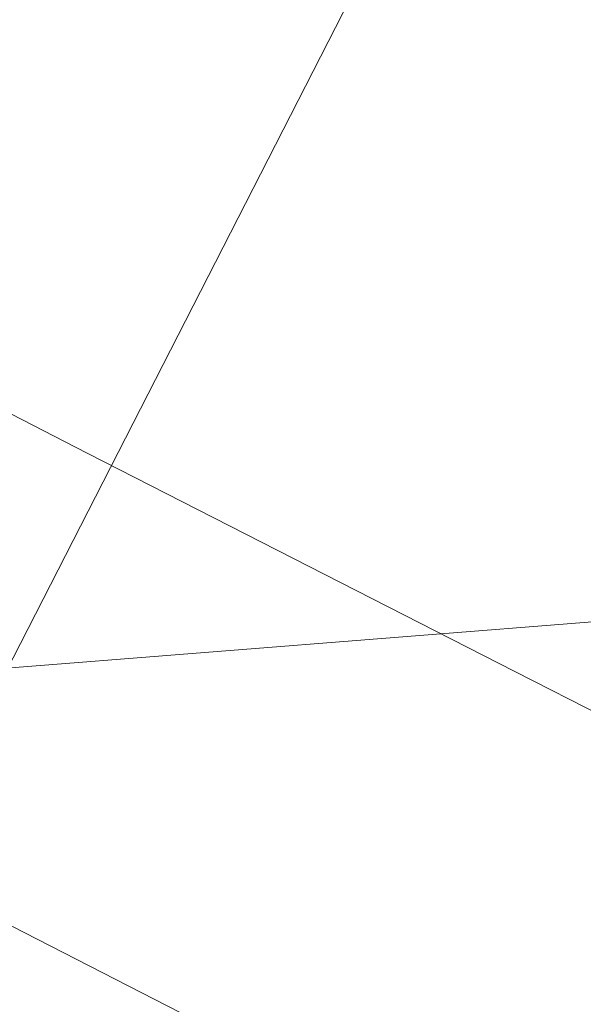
# Model space of a CAD drawing. Extents: x 5459245 to 5462690, y 5971016 to 5972523.
# Tile 103 of 198: x 5462452.231 to 5462452.395, y 5972211.534 to 5972211.821. Entities that reach past the tile are written whole.
import ezdxf

# ---------------------------------------------------------------- set-up
doc = ezdxf.new("R2010")
doc.units = 0
doc.layers.add('A_MAŁA ARCHITEKTURA', color=195, linetype='CONTINUOUS', lineweight=9)
doc.layers.add('ADT CCTV', color=102, linetype='CONTINUOUS')

# ---------------------------------------------------------------- blocks, each defined once
blk = doc.blocks.new('A$C43995eb0')
at = {"layer": 'A_MAŁA ARCHITEKTURA', "linetype": 'Continuous'}
for p, q in [((3380.14, 1209.52), (3380.14, 390.59)), ((3380.14, 390.59), (3380.14, 250.43)), ((3513.14, 250.43), (3513.14, 390.59)), ((3380.14, 250.43), (3380.14, 221.75))]:
    blk.add_line(p, q, dxfattribs=at)
at = {"layer": 'A_MAŁA ARCHITEKTURA'}
blk.add_line((3092.12, 258.38), (3692.12, 258.38), dxfattribs=at)
blk = doc.blocks.new('A770198')
at = {"layer": 'ADT CCTV', "color": 140, "lineweight": 9}
blk.add_line((10.95893, 34.68235), (10.94106, 3.38664), dxfattribs=at)
blk = doc.blocks.new('G$CFAE608CC')
at = {"layer": 'ADT CCTV', "rotation": 90}
blk.add_blockref('A770198', (38.08383, 0), dxfattribs=at)

msp = doc.modelspace()

# ---------------------------------------------------------------- block references
at = {"layer": 'A_MAŁA ARCHITEKTURA', "xscale": 0.001, "yscale": 0.001, "zscale": 0.001, "rotation": 242.9301705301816}
msp.add_blockref('A$C43995eb0', (5462453.5658, 5972214.81866), dxfattribs=at)
at = {"layer": 'ADT CCTV', "rotation": 184.5356804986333}
msp.add_blockref('G$CFAE608CC', (5462467.50941, 5972223.83045), dxfattribs=at)

doc.saveas('drawing.dxf')
